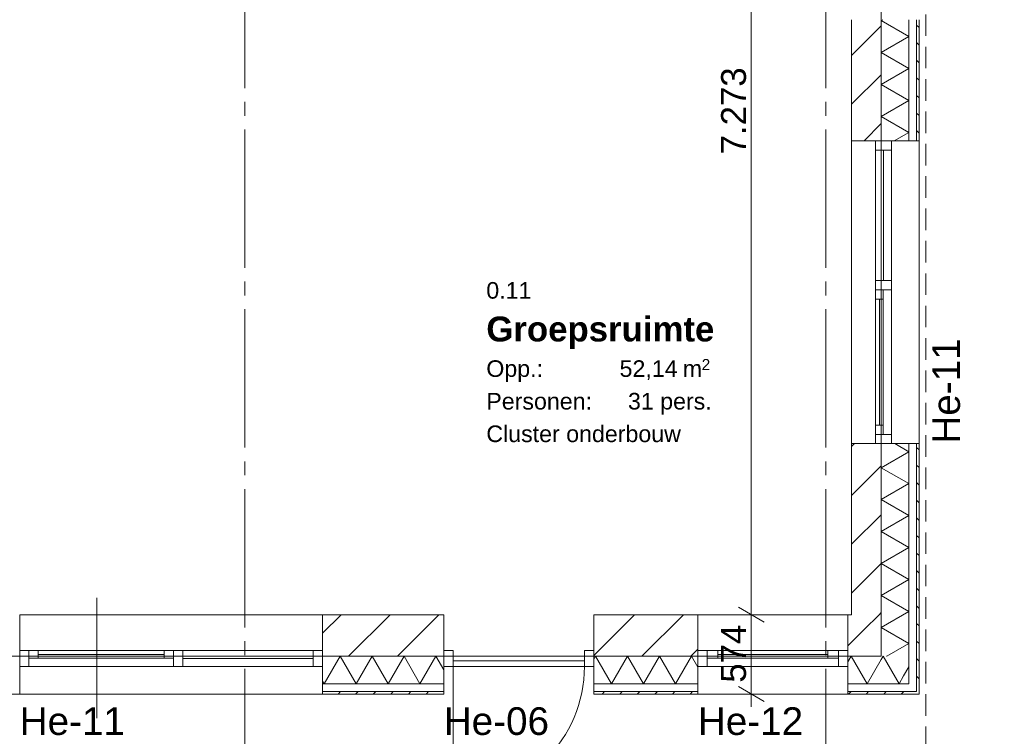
# Model space of a CAD drawing. Header units: millimetres. Extents: x 10 to 584, y 10 to 831.
# Tile 16 of 79: x 308 to 379, y 259 to 311. Entities that reach past the tile are written whole.
import ezdxf
from ezdxf.xclip import XClip

# ---------------------------------------------------------------- set-up
doc = ezdxf.new("R2010")
doc.units = ezdxf.units.MM
doc.header["$MEASUREMENT"] = 0
doc.header["$XCLIPFRAME"] = 0
doc.linetypes.add('B0204', pattern=[13, 10, -1, 1, -1])
doc.linetypes.add('B0701', pattern=[2.3412, 1.56, -0.7812])
for name, color, linetype in [('21 Buitenwanden', 7, 'Continuous'), ('21 Buitenwanden Deuren', 7, 'Continuous'), ('21 Buitenwanden Deurlabels', 7, 'Continuous'), ('21 Buitenwanden Doorsnede-arcering', 7, 'Continuous'), ('21 Buitenwanden Laagscheidingslijnen', 7, 'Continuous'), ('21 Buitenwanden Raamlabels', 7, 'Continuous'), ('21 Buitenwanden Ramen', 7, 'Continuous'), ('23 Vloeren', 7, 'Continuous'), ('73 Keuken', 7, 'Continuous'), ('A Stramien', 7, 'Continuous'), ('Maatvoering 1_ 50_100', 7, 'Continuous'), ('Z Ruimtefuncties', 7, 'Continuous')]:
    doc.layers.add(name, color=color, linetype=linetype)
doc.styles.add('GENERATED_STYLE_1', font='txt')
doc.styles.add('GENERATED_STYLE_2', font='txt')
pattern_1 = [(45, (78, 259.1879), (-0.636396, 0.636396), [])]
pattern_2 = [(45, (78, 259.188), (-1.767767, 1.767767), [])]
pattern_3 = [(135, (78, 259.1879), (0.636396, 0.636396), [])]

# ---------------------------------------------------------------- blocks, each defined once
blk = doc.blocks.new('*X13')
at = {"layer": '21 Buitenwanden Doorsnede-arcering', "color": 7, "linetype": 'Continuous', "lineweight": 0}
blk.add_line((371.624, 263.76), (372, 264.411), dxfattribs=at)
blk = doc.blocks.new('*X23')
at = {"layer": '21 Buitenwanden Doorsnede-arcering', "color": 7, "linetype": 'Continuous', "lineweight": 0}
for p, q in [((329.725, 263.188), (330.879, 265.188)), ((332.034, 263.188), (330.879, 265.188)), ((332.034, 263.188), (333.189, 265.188)), ((334.343, 263.188), (333.189, 265.188)), ((334.343, 263.188), (335.498, 265.188)), ((336.653, 263.188), (335.498, 265.188)), ((336.653, 263.188), (337.808, 265.188)), ((338.373, 264.209), (337.808, 265.188)), ((329.725, 263.188), (329.609, 263.388))]:
    blk.add_line(p, q, dxfattribs=at)
blk = doc.blocks.new('*X24')
at = {"layer": '21 Buitenwanden Doorsnede-arcering', "color": 7, "linetype": 'Continuous', "lineweight": 0}
for p, q in [((349.213, 264.942), (349.355, 265.188)), ((350.509, 263.188), (349.355, 265.188)), ((350.509, 263.188), (351.664, 265.188)), ((352.819, 263.188), (351.664, 265.188)), ((352.819, 263.188), (353.973, 265.188)), ((355.128, 263.188), (353.973, 265.188)), ((355.128, 263.188), (356.283, 265.188)), ((356.748, 264.382), (356.283, 265.188))]:
    blk.add_line(p, q, dxfattribs=at)
blk = doc.blocks.new('*X25')
at = {"layer": '21 Buitenwanden Doorsnede-arcering', "color": 7, "linetype": 'Continuous', "lineweight": 0}
for p, q in [((367.588, 264.77), (367.83, 265.188)), ((368.985, 263.188), (367.83, 265.188)), ((368.985, 263.188), (370, 264.947))]:
    blk.add_line(p, q, dxfattribs=at)
blk = doc.blocks.new('*X26')
at = {"layer": '21 Buitenwanden Doorsnede-arcering', "color": 7, "linetype": 'Continuous', "lineweight": 0}
for p, q in [((370, 264.947), (370.139, 265.188)), ((371.294, 263.188), (370.139, 265.188)), ((371.294, 263.188), (371.624, 263.76))]:
    blk.add_line(p, q, dxfattribs=at)
blk = doc.blocks.new('*X27')
at = {"layer": '21 Buitenwanden Doorsnede-arcering', "color": 7, "linetype": 'Continuous', "lineweight": 0}
blk.add_line((370.404, 265.195), (370.392, 265.188), dxfattribs=at)
blk = doc.blocks.new('*X31')
at = {"layer": '21 Buitenwanden Doorsnede-arcering', "color": 7, "linetype": 'Continuous', "lineweight": 0}
for p, q in [((370.113, 311.215), (370, 311.149)), ((372, 309.995), (370, 311.149)), ((372, 309.995), (370, 308.84)), ((372, 307.685), (370, 308.84)), ((372, 307.685), (370, 306.531)), ((372, 305.376), (370, 306.531)), ((372, 305.376), (370, 304.221)), ((372, 303.067), (370, 304.221)), ((372, 303.067), (370.948, 302.459))]:
    blk.add_line(p, q, dxfattribs=at)
blk = doc.blocks.new('*X32')
at = {"layer": '21 Buitenwanden Doorsnede-arcering', "color": 7, "linetype": 'Continuous', "lineweight": 0}
for p, q in [((372, 279.973), (370.984, 280.559)), ((372, 279.973), (370, 278.818)), ((372, 277.663), (370, 278.818)), ((372, 277.663), (370, 276.508)), ((372, 275.354), (370, 276.508)), ((372, 275.354), (370, 274.199)), ((372, 273.044), (370, 274.199)), ((372, 273.044), (370, 271.89)), ((372, 270.735), (370, 271.89)), ((372, 270.735), (370, 269.58)), ((372, 268.426), (370, 269.58)), ((372, 268.426), (370, 267.271)), ((372, 266.116), (370, 267.271)), ((372, 266.116), (370.404, 265.195))]:
    blk.add_line(p, q, dxfattribs=at)
blk = doc.blocks.new('Drawing_2_2', base_point=(78, 259.188))
at = {"layer": '21 Buitenwanden Doorsnede-arcering', "linetype": 'Continuous', "lineweight": 0, "true_color": 0x000000}
h = blk.add_hatch(dxfattribs=at)
h.set_pattern_fill('130_Kalkzandsteen_0002', color=18, style=0, pattern_type=2)
h.set_pattern_definition(pattern_2)
h.paths.add_polyline_path([(367.86, 302.459), (370, 302.459), (370, 311.215), (367.86, 311.215)])
h = blk.add_hatch(dxfattribs=at)
h.set_pattern_fill('310_Naaldhout__01__0002', color=18, style=0, pattern_type=2)
h.set_pattern_definition(pattern_3)
h.paths.add_polyline_path([(372.56, 311.215), (372.56, 302.459), (372.74, 302.459), (372.74, 311.215)])
h = blk.add_hatch(dxfattribs=at)
h.set_pattern_fill('130_Kalkzandsteen_0002', color=18, style=0, pattern_type=2)
h.set_pattern_definition(pattern_2)
h.paths.add_polyline_path([(367.86, 268.188), (370, 268.188), (370, 280.559), (367.86, 280.559)])
h = blk.add_hatch(dxfattribs=at)
h.set_pattern_fill('310_Naaldhout__01__0002', color=18, style=0, pattern_type=2)
h.set_pattern_definition(pattern_3)
h.paths.add_polyline_path([(372.56, 262.66), (372.587, 262.628), (372.74, 262.628), (372.74, 280.559), (372.56, 280.559)])
h = blk.add_hatch(dxfattribs=at)
h.set_pattern_fill('130_Kalkzandsteen_0002', color=18, style=0, pattern_type=2)
h.set_pattern_definition(pattern_2)
h.paths.add_polyline_path([(329.609, 265.188), (338.373, 265.188), (338.373, 268.188), (329.609, 268.188)])
h = blk.add_hatch(dxfattribs=at)
h.set_pattern_fill('130_Kalkzandsteen_0002', color=18, style=0, pattern_type=2)
h.set_pattern_definition(pattern_2)
h.paths.add_polyline_path([(349.213, 268.188), (349.213, 265.188), (356.748, 265.188), (356.748, 268.188)])
h = blk.add_hatch(dxfattribs=at)
h.set_pattern_fill('130_Kalkzandsteen_0002', color=18, style=0, pattern_type=2)
h.set_pattern_definition(pattern_2)
h.paths.add_polyline_path([(367.588, 268.188), (367.588, 265.188), (367.86, 265.188), (367.86, 268.188)])
h = blk.add_hatch(dxfattribs=at)
h.set_pattern_fill('130_Kalkzandsteen_0002', color=18, style=0, pattern_type=2)
h.set_pattern_definition(pattern_2)
h.paths.add_polyline_path([(367.86, 268.188), (370, 265.671), (370, 268.188)])
h = blk.add_hatch(dxfattribs=at)
h.set_pattern_fill('130_Kalkzandsteen_0002', color=18, style=0, pattern_type=2)
h.set_pattern_definition(pattern_2)
h.paths.add_polyline_path([(367.86, 265.188), (370, 265.188), (370, 265.671), (367.86, 268.188)])
h = blk.add_hatch(dxfattribs=at)
h.set_pattern_fill('310_Naaldhout__01__0002', color=18, style=0, pattern_type=2)
h.set_pattern_definition(pattern_1)
h.paths.add_polyline_path([(307.709, 262.628), (291.312, 262.628), (291.312, 262.448), (307.709, 262.448)])
h = blk.add_hatch(dxfattribs=at)
h.set_pattern_fill('310_Naaldhout__01__0002', color=18, style=0, pattern_type=2)
h.set_pattern_definition(pattern_1)
h.paths.add_polyline_path([(329.609, 262.628), (329.609, 262.448), (338.373, 262.448), (338.373, 262.628)])
h = blk.add_hatch(dxfattribs=at)
h.set_pattern_fill('310_Naaldhout__01__0002', color=18, style=0, pattern_type=2)
h.set_pattern_definition(pattern_1)
h.paths.add_polyline_path([(349.213, 262.628), (349.213, 262.448), (356.748, 262.448), (356.748, 262.628)])
h = blk.add_hatch(dxfattribs=at)
h.set_pattern_fill('310_Naaldhout__01__0002', color=18, style=0, pattern_type=2)
h.set_pattern_definition(pattern_1)
h.paths.add_polyline_path([(367.588, 262.628), (367.588, 262.448), (372.56, 262.448), (372.56, 262.628)])
h = blk.add_hatch(dxfattribs=at)
h.set_pattern_fill('310_Naaldhout__01__0002', color=18, style=0, pattern_type=2)
h.set_pattern_definition(pattern_3)
h.paths.add_polyline_path([(372.56, 262.628), (372.587, 262.628), (372.56, 262.66)])
h = blk.add_hatch(dxfattribs=at)
h.set_pattern_fill('310_Naaldhout__01__0002', color=18, style=0, pattern_type=2)
h.set_pattern_definition(pattern_1)
h.paths.add_polyline_path([(372.587, 262.628), (372.56, 262.628), (372.56, 262.448), (372.74, 262.448)])
h = blk.add_hatch(dxfattribs=at)
h.set_pattern_fill('310_Naaldhout__01__0002', color=18, style=0, pattern_type=2)
h.set_pattern_definition(pattern_1)
h.paths.add_polyline_path([(372.74, 262.628), (372.587, 262.628), (372.74, 262.448)])
at = {"layer": '21 Buitenwanden', "color": 3, "linetype": 'Continuous', "lineweight": 0}
for p, q in [((369.6, 302.459), (367.86, 302.459)), ((370, 302.459), (369.6, 302.459)), ((369.6, 280.559), (367.86, 280.559)), ((370, 280.559), (369.6, 280.559)), ((307.709, 265.588), (307.709, 268.188)), ((329.609, 265.588), (329.609, 268.188)), ((338.373, 265.588), (338.373, 268.188)), ((349.213, 265.588), (349.213, 268.188)), ((356.748, 265.588), (356.748, 268.188)), ((367.588, 265.588), (367.588, 268.188)), ((307.709, 265.188), (307.709, 265.588)), ((329.609, 265.188), (329.609, 265.588)), ((338.373, 265.188), (338.373, 265.588)), ((349.213, 265.188), (349.213, 265.588)), ((356.748, 265.188), (356.748, 265.588)), ((367.588, 265.188), (367.588, 265.588))]:
    blk.add_line(p, q, dxfattribs=at)
at = {"layer": '21 Buitenwanden', "color": 1, "linetype": 'Continuous', "lineweight": 0}
for p, q in [((370.74, 302.459), (370, 302.459)), ((372, 302.459), (370.74, 302.459)), ((370.74, 280.559), (370, 280.559)), ((372, 280.559), (370.74, 280.559)), ((313.294, 269.407), (313.294, 260.699)), ((307.709, 264.448), (307.709, 265.188)), ((329.609, 264.448), (329.609, 265.188)), ((338.373, 264.448), (338.373, 265.188)), ((349.213, 264.448), (349.213, 265.188)), ((356.748, 264.448), (356.748, 265.188)), ((367.588, 264.448), (367.588, 265.188)), ((307.709, 263.188), (307.709, 264.448)), ((329.609, 263.188), (329.609, 264.448)), ((338.373, 263.188), (338.373, 264.448)), ((349.213, 263.188), (349.213, 264.448)), ((356.748, 263.188), (356.748, 264.448)), ((367.588, 263.188), (367.588, 264.448))]:
    blk.add_line(p, q, dxfattribs=at)
at = {"layer": '21 Buitenwanden', "color": 9, "linetype": 'Continuous', "lineweight": 0}
for p, q in [((372.56, 302.459), (372, 302.459)), ((372.56, 280.559), (372, 280.559)), ((307.709, 262.628), (307.709, 263.188)), ((329.609, 262.628), (329.609, 263.188)), ((338.373, 262.628), (338.373, 263.188)), ((349.213, 262.628), (349.213, 263.188)), ((356.748, 262.628), (356.748, 263.188)), ((367.588, 262.628), (367.588, 263.188))]:
    blk.add_line(p, q, dxfattribs=at)
at = {"layer": '21 Buitenwanden', "color": 2, "linetype": 'Continuous', "lineweight": 0}
for p, q in [((372.74, 302.459), (372.56, 302.459)), ((372.74, 280.559), (372.56, 280.559)), ((307.709, 262.448), (307.709, 262.628)), ((329.609, 262.448), (329.609, 262.628)), ((338.373, 262.448), (338.373, 262.628)), ((349.213, 262.448), (349.213, 262.628)), ((356.748, 262.448), (356.748, 262.628)), ((367.588, 262.448), (367.588, 262.628))]:
    blk.add_line(p, q, dxfattribs=at)
at = {"layer": '21 Buitenwanden', "color": 3, "linetype": 'Continuous', "lineweight": 0, "flags": 128}
for points in [[(367.86, 311.215), (367.86, 302.459)], [(367.86, 280.559), (367.86, 268.188)], [(338.373, 268.188), (329.609, 268.188)], [(356.748, 268.188), (349.213, 268.188)], [(367.86, 268.188), (367.588, 268.188)]]:
    blk.add_lwpolyline(points, dxfattribs=at)
at = {"layer": '21 Buitenwanden', "color": 2, "linetype": 'Continuous', "lineweight": 0, "flags": 128}
for points in [[(372.74, 302.459), (372.74, 311.215)], [(372.74, 262.628), (372.74, 280.559)], [(291.312, 262.448), (307.709, 262.448)], [(329.609, 262.448), (338.373, 262.448)], [(349.213, 262.448), (356.748, 262.448)], [(367.588, 262.448), (372.74, 262.448)], [(372.74, 262.448), (372.74, 262.628)]]:
    blk.add_lwpolyline(points, dxfattribs=at)
at = {"layer": '21 Buitenwanden Deuren', "color": 3, "linetype": 'Continuous', "lineweight": 0}
for p, q in [((338.373, 265.588), (338.373, 268.188)), ((349.213, 265.588), (349.213, 268.188)), ((338.373, 265.188), (338.373, 265.588)), ((338.373, 265.188), (338.373, 265.588)), ((349.213, 265.188), (349.213, 265.588)), ((349.213, 265.188), (349.213, 265.588))]:
    blk.add_line(p, q, dxfattribs=at)
at = {"layer": '21 Buitenwanden Deuren', "color": 1, "linetype": 'Continuous', "lineweight": 0}
for p, q in [((339.043, 265.588), (338.373, 265.588)), ((338.373, 265.588), (338.373, 264.448)), ((339.043, 264.448), (339.043, 265.588)), ((349.213, 265.588), (348.543, 265.588)), ((348.543, 265.588), (348.543, 264.448)), ((349.213, 264.448), (349.213, 265.588)), ((338.373, 264.448), (338.373, 265.188)), ((338.373, 264.448), (338.373, 265.188)), ((339.043, 264.448), (339.043, 264.848)), ((339.043, 264.848), (348.543, 264.848)), ((348.543, 264.848), (348.543, 264.448)), ((349.213, 264.448), (349.213, 265.188)), ((349.213, 264.448), (349.213, 265.188)), ((338.373, 264.448), (339.043, 264.448)), ((338.373, 263.188), (338.373, 264.448)), ((339.043, 264.448), (339.043, 254.948)), ((348.543, 264.448), (339.043, 264.448)), ((348.543, 264.448), (349.213, 264.448)), ((349.213, 263.188), (349.213, 264.448))]:
    blk.add_line(p, q, dxfattribs=at)
at = {"layer": '21 Buitenwanden Deuren', "color": 9, "linetype": 'Continuous', "lineweight": 0}
for p, q in [((338.373, 262.628), (338.373, 263.188)), ((349.213, 262.628), (349.213, 263.188))]:
    blk.add_line(p, q, dxfattribs=at)
at = {"layer": '21 Buitenwanden Deuren', "color": 2, "linetype": 'Continuous', "lineweight": 0}
for p, q in [((338.373, 262.448), (338.373, 262.628)), ((349.213, 262.448), (349.213, 262.628))]:
    blk.add_line(p, q, dxfattribs=at)
at = {"layer": '21 Buitenwanden Deuren', "color": 1, "linetype": 'Continuous', "lineweight": 0}
blk.add_arc((339.043, 264.448), 9.5, 270, 0, dxfattribs=at)
at = {"layer": '21 Buitenwanden Laagscheidingslijnen', "color": 3, "linetype": 'Continuous', "lineweight": 0}
for p, q in [((370, 302.459), (370, 311.215)), ((370, 268.188), (370, 280.559)), ((370, 265.671), (370, 268.188)), ((370, 265.671), (370, 268.188)), ((370, 265.671), (370, 265.188)), ((370, 265.671), (370, 265.188)), ((329.609, 265.188), (338.373, 265.188)), ((349.213, 265.188), (356.748, 265.188)), ((367.588, 265.188), (367.86, 265.188)), ((367.86, 265.188), (370, 265.188))]:
    blk.add_line(p, q, dxfattribs=at)
at = {"layer": '21 Buitenwanden Laagscheidingslijnen', "color": 1, "linetype": 'Continuous', "lineweight": 0}
for p, q in [((372, 302.459), (372, 311.215)), ((372, 265.188), (372, 280.559)), ((372, 263.318), (372, 265.188)), ((372, 263.318), (372, 265.188)), ((329.609, 263.188), (338.373, 263.188)), ((349.213, 263.188), (356.748, 263.188)), ((367.588, 263.188), (370, 263.188)), ((370, 263.188), (372, 263.188)), ((372, 263.318), (372, 263.188)), ((372, 263.318), (372, 263.188))]:
    blk.add_line(p, q, dxfattribs=at)
at = {"layer": '21 Buitenwanden Laagscheidingslijnen', "color": 2, "linetype": 'Continuous', "lineweight": 0}
for p, q in [((372.56, 302.459), (372.56, 311.215)), ((372.56, 263.188), (372.56, 280.559)), ((372.56, 262.66), (372.56, 263.188)), ((372.56, 262.66), (372.56, 263.188)), ((329.609, 262.628), (338.373, 262.628)), ((349.213, 262.628), (356.748, 262.628)), ((367.588, 262.628), (372, 262.628)), ((372, 262.628), (372.56, 262.628)), ((372.56, 262.66), (372.56, 262.628)), ((372.56, 262.66), (372.56, 262.628))]:
    blk.add_line(p, q, dxfattribs=at)
at = {"layer": '21 Buitenwanden Ramen', "color": 9, "linetype": 'Continuous', "lineweight": 0}
for p, q in [((367.86, 302.459), (367.86, 280.559)), ((372.56, 302.459), (372, 302.459)), ((372.74, 302.459), (372.74, 280.559)), ((372.56, 280.559), (372, 280.559)), ((329.609, 268.188), (307.709, 268.188)), ((367.588, 268.188), (356.748, 268.188)), ((307.709, 262.628), (307.709, 263.188)), ((329.609, 262.628), (329.609, 263.188)), ((356.748, 262.628), (356.748, 263.188)), ((367.588, 262.628), (367.588, 263.188)), ((329.609, 262.448), (307.709, 262.448)), ((367.588, 262.448), (356.748, 262.448))]:
    blk.add_line(p, q, dxfattribs=at)
at = {"layer": '21 Buitenwanden Ramen', "color": 3, "linetype": 'Continuous', "lineweight": 0}
for p, q in [((369.6, 302.459), (367.86, 302.459)), ((370, 302.459), (369.6, 302.459)), ((370, 302.459), (369.6, 302.459)), ((369.6, 280.559), (367.86, 280.559)), ((370, 280.559), (369.6, 280.559)), ((370, 280.559), (369.6, 280.559)), ((307.709, 265.588), (307.709, 268.188)), ((329.609, 265.588), (329.609, 268.188)), ((356.748, 265.588), (356.748, 268.188)), ((367.588, 265.588), (367.588, 268.188)), ((307.709, 265.188), (307.709, 265.588)), ((307.709, 265.188), (307.709, 265.588)), ((329.609, 265.188), (329.609, 265.588)), ((329.609, 265.188), (329.609, 265.588)), ((356.748, 265.188), (356.748, 265.588)), ((356.748, 265.188), (356.748, 265.588)), ((367.588, 265.188), (367.588, 265.588)), ((367.588, 265.188), (367.588, 265.588))]:
    blk.add_line(p, q, dxfattribs=at)
at = {"layer": '21 Buitenwanden Ramen', "color": 1, "linetype": 'Continuous', "lineweight": 0}
for p, q in [((369.6, 302.459), (369.6, 301.789)), ((370.74, 302.459), (370, 302.459)), ((370.74, 302.459), (370, 302.459)), ((370.74, 301.789), (370.74, 302.459)), ((372, 302.459), (370.74, 302.459)), ((369.6, 301.789), (370.74, 301.789)), ((369.6, 301.789), (369.6, 292.344)), ((370.17, 301.789), (370.17, 292.344)), ((370.74, 292.344), (370.74, 301.789)), ((370.74, 292.344), (369.6, 292.344)), ((369.6, 292.344), (369.6, 292.009)), ((369.6, 292.009), (369.6, 291.674)), ((370.74, 292.009), (370.74, 292.344)), ((370.74, 291.674), (370.74, 292.009)), ((369.6, 291.674), (370.14, 291.674)), ((369.6, 291.674), (369.6, 291.004)), ((370.14, 291.674), (369.6, 291.674)), ((370.14, 291.674), (370.74, 291.674)), ((370.14, 291.004), (370.14, 291.674)), ((370.74, 281.229), (370.74, 291.674)), ((369.6, 291.004), (369.6, 281.899)), ((369.6, 291.004), (370.14, 291.004)), ((369.6, 291.004), (369.6, 281.899)), ((369.87, 291.004), (369.87, 281.899)), ((370.14, 281.899), (370.14, 291.004)), ((370.14, 281.899), (369.6, 281.899)), ((369.6, 281.899), (369.6, 281.229)), ((370.14, 281.229), (369.6, 281.229)), ((369.6, 281.229), (369.6, 280.559)), ((369.6, 281.229), (370.14, 281.229)), ((370.14, 281.229), (370.14, 281.899)), ((370.74, 281.229), (370.14, 281.229)), ((370.74, 280.559), (370.74, 281.229)), ((370.74, 280.559), (370, 280.559)), ((370.74, 280.559), (370, 280.559)), ((372, 280.559), (370.74, 280.559)), ((308.379, 265.588), (307.709, 265.588)), ((308.379, 265.048), (308.379, 265.588)), ((309.049, 265.588), (308.379, 265.588)), ((308.379, 265.588), (308.379, 265.048)), ((318.154, 265.588), (309.049, 265.588)), ((309.049, 265.048), (309.049, 265.588)), ((318.154, 265.588), (309.049, 265.588)), ((318.824, 265.588), (318.154, 265.588)), ((318.154, 265.588), (318.154, 265.048)), ((319.159, 265.588), (318.824, 265.588)), ((318.824, 265.588), (318.824, 265.048)), ((318.824, 265.048), (318.824, 265.588)), ((319.494, 265.588), (319.159, 265.588)), ((319.494, 264.448), (319.494, 265.588)), ((328.939, 265.588), (319.494, 265.588)), ((329.609, 265.588), (328.939, 265.588)), ((328.939, 265.588), (328.939, 264.448)), ((357.418, 265.588), (356.748, 265.588)), ((357.418, 265.048), (357.418, 265.588)), ((358.198, 265.588), (357.418, 265.588)), ((357.418, 265.588), (357.418, 265.048)), ((366.138, 265.588), (358.198, 265.588)), ((358.198, 265.048), (358.198, 265.588)), ((366.138, 265.588), (358.198, 265.588)), ((366.918, 265.588), (366.138, 265.588)), ((366.138, 265.588), (366.138, 265.048)), ((367.588, 265.588), (366.918, 265.588)), ((366.918, 265.588), (366.918, 265.048)), ((366.918, 265.048), (366.918, 265.588)), ((307.709, 264.448), (307.709, 265.188)), ((307.709, 264.448), (307.709, 265.188)), ((308.379, 264.448), (308.379, 265.048)), ((308.379, 265.048), (309.049, 265.048)), ((318.154, 265.318), (309.049, 265.318)), ((309.049, 265.048), (318.154, 265.048)), ((318.154, 265.048), (318.824, 265.048)), ((318.824, 265.048), (318.824, 264.448)), ((328.939, 265.018), (319.494, 265.018)), ((329.609, 264.448), (329.609, 265.188)), ((329.609, 264.448), (329.609, 265.188)), ((356.748, 264.448), (356.748, 265.188)), ((356.748, 264.448), (356.748, 265.188)), ((357.418, 264.448), (357.418, 265.048)), ((357.418, 265.048), (358.198, 265.048)), ((366.138, 265.318), (358.198, 265.318)), ((358.198, 265.048), (366.138, 265.048)), ((366.138, 265.048), (366.918, 265.048)), ((366.918, 265.048), (366.918, 264.448)), ((367.588, 264.448), (367.588, 265.188)), ((367.588, 264.448), (367.588, 265.188)), ((307.709, 264.448), (308.379, 264.448)), ((307.709, 263.188), (307.709, 264.448)), ((308.379, 264.448), (318.824, 264.448)), ((318.824, 264.448), (319.159, 264.448)), ((319.159, 264.448), (319.494, 264.448)), ((319.494, 264.448), (328.939, 264.448)), ((328.939, 264.448), (329.609, 264.448)), ((329.609, 263.188), (329.609, 264.448)), ((356.748, 264.448), (357.418, 264.448)), ((356.748, 263.188), (356.748, 264.448)), ((357.418, 264.448), (366.918, 264.448)), ((366.918, 264.448), (367.588, 264.448)), ((367.588, 263.188), (367.588, 264.448))]:
    blk.add_line(p, q, dxfattribs=at)
at = {"layer": '21 Buitenwanden Ramen', "color": 2, "linetype": 'Continuous', "lineweight": 0}
for p, q in [((372.74, 302.459), (372.56, 302.459)), ((372.74, 280.559), (372.56, 280.559)), ((307.709, 262.448), (307.709, 262.628)), ((329.609, 262.448), (329.609, 262.628)), ((356.748, 262.448), (356.748, 262.628)), ((367.588, 262.448), (367.588, 262.628))]:
    blk.add_line(p, q, dxfattribs=at)
at = {"layer": '23 Vloeren', "color": 1, "linetype": 'Continuous', "lineweight": 0, "flags": 128}
blk.add_lwpolyline([(96, 265.188), (370, 265.188), (370, 439.188), (366, 439.188), (366, 570.048), (420.61, 570.048), (420.61, 554.048), (510, 554.048), (510, 626.688), (459.924, 626.688), (459.924, 683.688), (510, 683.688), (510, 757.188), (294, 757.188), (294, 763.188), (78, 763.188), (78, 475.188), (96, 475.188)], close=True, dxfattribs=at)
at = {"layer": '23 Vloeren', "color": 1, "linetype": 'B0701', "lineweight": 0, "flags": 128}
blk.add_lwpolyline([(74.76, 472.288), (74.76, 255.948), (373.24, 255.948), (373.24, 505.188)], dxfattribs=at)
at = {"layer": 'A Stramien', "color": 9, "linetype": 'B0204', "lineweight": 0}
for p, q in [((324, 784.271), (324, 233.204)), ((366, 784.271), (366, 233.204))]:
    blk.add_line(p, q, dxfattribs=at)
at = {"layer": 'Maatvoering 1_ 50_100', "color": 1, "linetype": 'Continuous', "lineweight": 0}
for p, q in [((360.611, 268.188), (360.611, 340.921)), ((359.674, 268.729), (361.549, 267.647)), ((362.018, 268.188), (359.205, 268.188)), ((360.611, 262.448), (360.611, 268.188)), ((359.674, 262.989), (361.549, 261.907)), ((362.018, 262.448), (359.205, 262.448)), ((360.611, 261.531), (360.611, 262.448))]:
    blk.add_line(p, q, dxfattribs=at)
at = {"layer": '73 Keuken', "color": 4, "linetype": 'Continuous', "lineweight": 0}
for name in ['*X31', '*X32', '*X23', '*X24', '*X25', '*X26', '*X27', '*X13']:
    blk.add_blockref(name, (0, 0), dxfattribs=at)
at = {"layer": '21 Buitenwanden Deurlabels', "color": 2, "linetype": 'Continuous', "lineweight": 0, "insert": (338.373, 261.491), "char_height": 2, "attachment_point": 1, "style": 'GENERATED_STYLE_1'}
blk.add_mtext('\\A1;{\\pql;\\fArial|b0|i0|c0|p38;He-06}', dxfattribs=at)
at = {"layer": '21 Buitenwanden Raamlabels', "color": 2, "linetype": 'Continuous', "lineweight": 0, "insert": (373.697, 280.559), "char_height": 2, "attachment_point": 1, "rotation": 90, "style": 'GENERATED_STYLE_1'}
blk.add_mtext('\\A1;{\\pql;\\fArial|b0|i0|c0|p38;He-11}', dxfattribs=at)
at = {"layer": '21 Buitenwanden Raamlabels', "color": 2, "linetype": 'Continuous', "lineweight": 0, "char_height": 2, "attachment_point": 1, "style": 'GENERATED_STYLE_1'}
for s, insert in [('\\A1;{\\pql;\\fArial|b0|i0|c0|p38;He-11}', (307.709, 261.491)), ('\\A1;{\\pql;\\fArial|b0|i0|c0|p38;He-12}', (356.748, 261.491))]:
    blk.add_mtext(s, dxfattribs=dict(at, insert=insert))
at = {"layer": 'Maatvoering 1_ 50_100', "color": 2, "linetype": 'Continuous', "lineweight": 0, "char_height": 1.8, "attachment_point": 7, "rotation": 90, "style": 'GENERATED_STYLE_1'}
for s, insert, width in [('\\A1;{\\pql;\\fArial|b0|i0|c0|p38;7.273}', (360.251, 301.477), 6.15497), ('\\A1;{\\pql;\\fArial|b0|i0|c0|p38;574}', (360.251, 263.269), 4.09784)]:
    blk.add_mtext(s, dxfattribs=dict(at, insert=insert, width=width))
at = {"layer": 'Z Ruimtefuncties', "color": 2, "linetype": 'Continuous', "lineweight": 0, "attachment_point": 1}
for s, insert, char_height, style in [('\\A1;{\\pql;\\pt0;\\fArial|b0|i0|c0|p38;0.11}', (341.449, 292.241), 1.2, 'GENERATED_STYLE_1'), ('\\A1;{\\pql;\\pt0;\\fArial|b1|i0|c0|p38;Groepsruimte}', (341.449, 289.746), 1.8, 'GENERATED_STYLE_2'), ('\\A1;{\\pql;\\pt0;\\fArial|b0|i0|c0|p38;Opp.: }', (341.449, 286.584), 1.2, 'GENERATED_STYLE_1'), ('\\A1;{\\pql;\\fArial|b0|i0|c0|p38;52,14}', (351.084, 286.584), 1.2, 'GENERATED_STYLE_1'), ('\\A1;{\\pql;\\fArial|b0|i0|c0|p38; m}', (355.187, 286.584), 1.2, 'GENERATED_STYLE_1'), ('\\A1;{\\pql;\\fArial|b0|i0|c0|p38;2}', (357.019, 286.675), 0.8, 'GENERATED_STYLE_1'), ('\\A1;{\\pql;\\pt0;\\fArial|b0|i0|c0|p38;Personen: }', (341.449, 284.226), 1.2, 'GENERATED_STYLE_1'), ('\\A1;{\\pql;\\pt0;\\fArial|b0|i0|c0|p38;31 pers.}', (351.691, 284.226), 1.2, 'GENERATED_STYLE_1'), ('\\A1;{\\pql;\\pt0;\\fArial|b0|i0|c0|p38;Cluster onderbouw}', (341.449, 281.869), 1.2, 'GENERATED_STYLE_1')]:
    blk.add_mtext(s, dxfattribs=dict(at, insert=insert, char_height=char_height, style=style))

msp = doc.modelspace()

# ---------------------------------------------------------------- block references
at = {"color": 4, "linetype": 'Continuous', "lineweight": 0}
ref = msp.add_blockref('Drawing_2_2', (78, 259.188), dxfattribs=at)
XClip(ref).set_block_clipping_path([(30, 141.736842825), (586.5626696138, 806.4087291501)])

doc.saveas('drawing.dxf')
